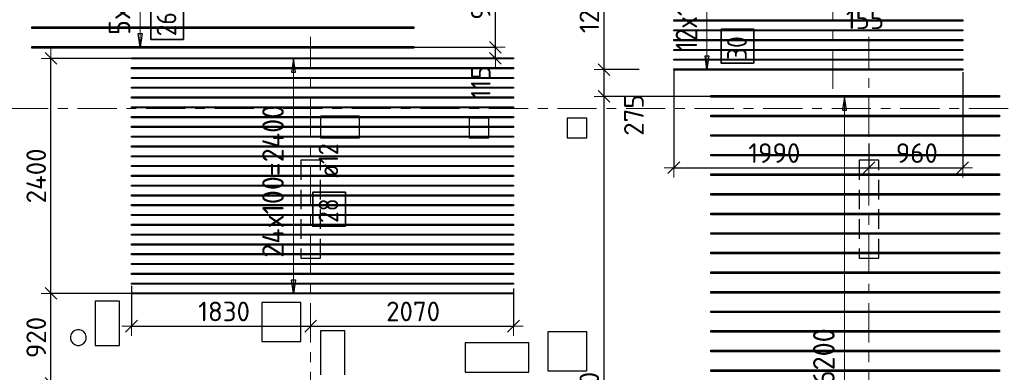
# Model space of a CAD drawing. Header units: metres. Extents: x -38 to 97, y -15 to 21.
# Tile 15 of 82: x 10.78 to 20.83, y 4.71 to 8.31. Entities that reach past the tile are written whole.
import ezdxf

# ---------------------------------------------------------------- set-up
doc = ezdxf.new("R2010")
doc.units = ezdxf.units.M
doc.header["$PDMODE"] = 65
for name, pattern in [('______11', [0.5, 0.4, -0.05, 0, -0.05]), ('______2', [0.27, 0.2, -0.07]), ('______5', [1.1, 0.8, -0.1, 0.1, -0.1])]:
    doc.linetypes.add(name, pattern=pattern)
for name, color, linetype, lineweight in [('XR$2$Осевая линия (1)', 7, '______5', 13), ('XR$3$Перекрытие (1)', 7, 'Continuous', 35), ('XR$3$Размерная линия (1)', 7, 'Continuous', 13)]:
    doc.layers.add(name, color=color, linetype=linetype, lineweight=lineweight)
doc.layers.add('XR$3$Арм.стержн.Доп. Арм верхн.зоны Х', color=7, linetype='Continuous', lineweight=35, true_color=0x8c8cff)
doc.layers.add('XR$5$Стена_ бетон несущ.', color=7, linetype='Continuous', lineweight=70, true_color=0xb4b496)
doc.styles.add('ISOCPEUR', font='txt')
doc.dimstyles.new('DIMSTYLE_3', dxfattribs={"dimtxt": 0.2, "dimasz": 0.2, "dimexe": 0, "dimexo": 0, "dimgap": 0.1, "dimtad": 2, "dimdec": 0, "dimlfac": 1000, "dimrnd": 5, "dimzin": 12, "dimdsep": 46, "dimtxsty": 'ISOCPEUR', "dimblk1": 'ALL_ML_STRICH', "dimblk2": 'ALL_ML_STRICH', "dimsah": 1, "dimcen": 0, "dimclrd": 7, "dimclre": 256, "dimclrt": 7, "dimadec": 0, "dimazin": 0, "dimtfac": 1, "dimtdec": 0, "dimtix": 1, "dimtmove": 2, "dimatfit": 3, "dimfxl": 0, "dimtzin": 0, "dimlwd": 0, "dimlwe": -3, "dimarcsym": 0})
doc.dimstyles.new('DIMSTYLE_6', dxfattribs={"dimtxt": 0.2, "dimasz": 0.2, "dimexe": 0, "dimexo": 0, "dimgap": 0.1, "dimtad": 2, "dimdec": 0, "dimlfac": 1000, "dimrnd": 5, "dimzin": 12, "dimdsep": 46, "dimtxsty": 'ISOCPEUR', "dimblk1": 'ALL_ML_STRICH', "dimblk2": 'ALL_ML_STRICH', "dimsah": 1, "dimcen": 0, "dimclrd": 7, "dimclre": 256, "dimclrt": 7, "dimadec": 0, "dimazin": 0, "dimtfac": 1, "dimtdec": 0, "dimtix": 1, "dimtmove": 2, "dimatfit": 3, "dimfxl": 0, "dimtvp": 1.2, "dimtzin": 0, "dimlwd": 0, "dimlwe": -3, "dimarcsym": 0})
doc.dimstyles.new('DIMSTYLE_7', dxfattribs={"dimtxt": 0.2, "dimasz": 0.2, "dimexe": 0, "dimexo": 0, "dimgap": 0.1, "dimtad": 0, "dimdec": 0, "dimlfac": 1000, "dimrnd": 5, "dimzin": 12, "dimdsep": 46, "dimtxsty": 'ISOCPEUR', "dimblk1": 'ALL_ML_STRICH', "dimblk2": 'ALL_ML_STRICH', "dimsah": 1, "dimcen": 0, "dimclrd": 7, "dimclre": 256, "dimclrt": 7, "dimadec": 0, "dimazin": 0, "dimtfac": 1, "dimtdec": 0, "dimtix": 1, "dimtmove": 2, "dimatfit": 3, "dimfxl": 0, "dimtvp": 1.2, "dimtzin": 0, "dimlwd": 0, "dimlwe": -3, "dimarcsym": 0})

# ---------------------------------------------------------------- blocks, each defined once
blk = doc.blocks.new('ALL_ML_STRICH')
at = {"color": 0, "linetype": 'ByBlock', "lineweight": -2}
for p, q in [((-1, 0), (0.5, 0)), ((-0.3, -0.3), (0.3, 0.3)), ((0, -0.5), (0, 0.5))]:
    blk.add_line(p, q, dxfattribs=at)
blk = doc.blocks.new('*D120')
at = {"layer": 'DEFPOINTS', "color": 7, "linetype": 'Continuous', "lineweight": 13, "transparency": 33554687}
for p in [(12.008, 5.511), (11.098, 4.591), (11.957, 4.591)]:
    blk.add_point(p, dxfattribs=at)
at = {"layer": 'XR$3$Размерная линия (1)', "color": 9, "linetype": 'Continuous', "lineweight": -2, "true_color": 0xc7c7c7, "transparency": 33554687}
for p, q in [((11.988, 5.511), (11.098, 5.511)), ((11.937, 4.591), (11.098, 4.591))]:
    blk.add_line(p, q, dxfattribs=at)
at = {"layer": 'XR$3$Размерная линия (1)', "color": 7, "linetype": 'Continuous', "lineweight": -2, "transparency": 33554687}
blk.add_line((11.098, 4.591), (11.098, 5.511), dxfattribs=at)
at = {"layer": 'XR$3$Размерная линия (1)', "color": 7, "linetype": 'Continuous', "lineweight": 13, "transparency": 33554687, "xscale": 0.2, "yscale": 0.2, "zscale": 0.2}
for p, rotation in [((11.098, 5.511), 90), ((11.098, 4.591), 270)]:
    blk.add_blockref('ALL_ML_STRICH', p, dxfattribs=dict(at, rotation=rotation))
at = {"layer": 'XR$3$Размерная линия (1)', "color": 7, "linetype": 'Continuous', "lineweight": 13, "transparency": 33554687, "insert": (10.948, 5.061), "char_height": 0.2, "width": 0.6, "attachment_point": 5, "rotation": 90, "style": 'ISOCPEUR'}
blk.add_mtext('\\A1;{920}', dxfattribs=at)
blk = doc.blocks.new('*D121')
at = {"layer": 'DEFPOINTS', "color": 7, "linetype": 'Continuous', "lineweight": 13, "transparency": 33554687}
for p in [(12.073, 7.911), (11.098, 5.511), (12.008, 5.511)]:
    blk.add_point(p, dxfattribs=at)
at = {"layer": 'XR$3$Размерная линия (1)', "color": 9, "linetype": 'Continuous', "lineweight": -2, "true_color": 0xc7c7c7, "transparency": 33554687}
for p, q in [((12.053, 7.911), (11.098, 7.911)), ((11.988, 5.511), (11.098, 5.511))]:
    blk.add_line(p, q, dxfattribs=at)
at = {"layer": 'XR$3$Размерная линия (1)', "color": 7, "linetype": 'Continuous', "lineweight": -2, "transparency": 33554687}
blk.add_line((11.098, 5.511), (11.098, 7.911), dxfattribs=at)
at = {"layer": 'XR$3$Размерная линия (1)', "color": 7, "linetype": 'Continuous', "lineweight": 13, "transparency": 33554687, "xscale": 0.2, "yscale": 0.2, "zscale": 0.2}
for p, rotation in [((11.098, 7.911), 90), ((11.098, 5.511), 270)]:
    blk.add_blockref('ALL_ML_STRICH', p, dxfattribs=dict(at, rotation=rotation))
at = {"layer": 'XR$3$Размерная линия (1)', "color": 7, "linetype": 'Continuous', "lineweight": 13, "transparency": 33554687, "insert": (10.948, 6.711), "char_height": 0.2, "width": 0.8, "attachment_point": 5, "rotation": 90, "style": 'ISOCPEUR'}
blk.add_mtext('\\A1;{2400}', dxfattribs=at)
blk = doc.blocks.new('*D122')
at = {"layer": 'DEFPOINTS', "color": 7, "linetype": 'Continuous', "lineweight": 13, "transparency": 33554687}
for p in [(11.921, 5.607), (11.921, 5.177), (13.75, 5.21)]:
    blk.add_point(p, dxfattribs=at)
at = {"layer": 'XR$3$Размерная линия (1)', "color": 9, "linetype": 'Continuous', "lineweight": -2, "true_color": 0xc7c7c7, "transparency": 33554687}
for p, q in [((11.921, 5.587), (11.921, 5.177)), ((13.75, 5.19), (13.75, 5.177))]:
    blk.add_line(p, q, dxfattribs=at)
at = {"layer": 'XR$3$Размерная линия (1)', "color": 7, "linetype": 'Continuous', "lineweight": -2, "transparency": 33554687}
blk.add_line((11.921, 5.177), (13.75, 5.177), dxfattribs=at)
at = {"layer": 'XR$3$Размерная линия (1)', "color": 7, "linetype": 'Continuous', "lineweight": 13, "transparency": 33554687, "xscale": 0.2, "yscale": 0.2, "zscale": 0.2, "rotation": 180}
blk.add_blockref('ALL_ML_STRICH', (11.921, 5.177), dxfattribs=at)
at = {"layer": 'XR$3$Размерная линия (1)', "color": 7, "linetype": 'Continuous', "lineweight": 13, "transparency": 33554687, "xscale": 0.2, "yscale": 0.2, "zscale": 0.2}
blk.add_blockref('ALL_ML_STRICH', (13.75, 5.177), dxfattribs=at)
at = {"layer": 'XR$3$Размерная линия (1)', "color": 7, "linetype": 'Continuous', "lineweight": 13, "transparency": 33554687, "insert": (12.866, 5.327), "char_height": 0.2, "width": 0.8, "attachment_point": 5, "style": 'ISOCPEUR'}
blk.add_mtext('\\A1;{1830}', dxfattribs=at)
blk = doc.blocks.new('*D123')
at = {"layer": 'DEFPOINTS', "color": 7, "linetype": 'Continuous', "lineweight": 13, "transparency": 33554687}
for p in [(15.821, 5.583), (13.75, 5.21), (13.75, 5.177)]:
    blk.add_point(p, dxfattribs=at)
at = {"layer": 'XR$3$Размерная линия (1)', "color": 9, "linetype": 'Continuous', "lineweight": -2, "true_color": 0xc7c7c7, "transparency": 33554687}
for p, q in [((15.821, 5.563), (15.821, 5.177)), ((13.75, 5.19), (13.75, 5.177))]:
    blk.add_line(p, q, dxfattribs=at)
at = {"layer": 'XR$3$Размерная линия (1)', "color": 7, "linetype": 'Continuous', "lineweight": -2, "transparency": 33554687}
blk.add_line((13.75, 5.177), (15.821, 5.177), dxfattribs=at)
at = {"layer": 'XR$3$Размерная линия (1)', "color": 7, "linetype": 'Continuous', "lineweight": 13, "transparency": 33554687, "xscale": 0.2, "yscale": 0.2, "zscale": 0.2, "rotation": 180}
blk.add_blockref('ALL_ML_STRICH', (13.75, 5.177), dxfattribs=at)
at = {"layer": 'XR$3$Размерная линия (1)', "color": 7, "linetype": 'Continuous', "lineweight": 13, "transparency": 33554687, "xscale": 0.2, "yscale": 0.2, "zscale": 0.2}
blk.add_blockref('ALL_ML_STRICH', (15.821, 5.177), dxfattribs=at)
at = {"layer": 'XR$3$Размерная линия (1)', "color": 7, "linetype": 'Continuous', "lineweight": 13, "transparency": 33554687, "insert": (14.796, 5.327), "char_height": 0.2, "width": 0.8, "attachment_point": 5, "style": 'ISOCPEUR'}
blk.add_mtext('\\A1;{2070}', dxfattribs=at)
blk = doc.blocks.new('*D130')
at = {"layer": 'DEFPOINTS', "color": 7, "linetype": 'Continuous', "lineweight": 13, "transparency": 33554687}
for p in [(18.923, 9.189), (18.923, 8.496), (19.08, 8.522)]:
    blk.add_point(p, dxfattribs=at)
at = {"layer": 'XR$3$Размерная линия (1)', "color": 9, "linetype": 'Continuous', "lineweight": -2, "true_color": 0xc7c7c7, "transparency": 33554687}
for p, q in [((18.923, 9.169), (18.923, 8.496)), ((19.08, 8.502), (19.08, 8.496))]:
    blk.add_line(p, q, dxfattribs=at)
at = {"layer": 'XR$3$Размерная линия (1)', "color": 7, "linetype": 'Continuous', "lineweight": -2, "transparency": 33554687}
blk.add_line((18.923, 8.496), (19.08, 8.496), dxfattribs=at)
at = {"layer": 'XR$3$Размерная линия (1)', "color": 7, "linetype": 'Continuous', "lineweight": 13, "transparency": 33554687, "xscale": 0.2, "yscale": 0.2, "zscale": 0.2, "rotation": 180}
blk.add_blockref('ALL_ML_STRICH', (18.923, 8.496), dxfattribs=at)
at = {"layer": 'XR$3$Размерная линия (1)', "color": 7, "linetype": 'Continuous', "lineweight": 13, "transparency": 33554687, "xscale": 0.2, "yscale": 0.2, "zscale": 0.2}
blk.add_blockref('ALL_ML_STRICH', (19.08, 8.496), dxfattribs=at)
at = {"layer": 'XR$3$Размерная линия (1)', "color": 7, "linetype": 'Continuous', "lineweight": 13, "transparency": 33554687, "insert": (19.41, 8.311), "char_height": 0.2, "width": 0.6, "attachment_point": 5, "style": 'ISOCPEUR'}
blk.add_mtext('\\A1;{155}', dxfattribs=at)
blk = doc.blocks.new('*D368')
at = {"layer": 'DEFPOINTS', "color": 7, "linetype": 'Continuous', "lineweight": 13, "transparency": 33554687}
for p in [(14.717, 8.024), (15.583, 7.911), (15.636, 7.911)]:
    blk.add_point(p, dxfattribs=at)
at = {"layer": 'XR$3$Размерная линия (1)', "color": 9, "linetype": 'Continuous', "lineweight": -2, "true_color": 0xc7c7c7, "transparency": 33554687}
for p, q in [((14.737, 8.024), (15.636, 8.024)), ((15.603, 7.911), (15.636, 7.911))]:
    blk.add_line(p, q, dxfattribs=at)
at = {"layer": 'XR$3$Размерная линия (1)', "color": 7, "linetype": 'Continuous', "lineweight": -2, "transparency": 33554687}
blk.add_line((15.636, 7.911), (15.636, 8.024), dxfattribs=at)
at = {"layer": 'XR$3$Размерная линия (1)', "color": 7, "linetype": 'Continuous', "lineweight": 13, "transparency": 33554687, "xscale": 0.2, "yscale": 0.2, "zscale": 0.2}
for p, rotation in [((15.636, 8.024), 90), ((15.636, 7.911), 270)]:
    blk.add_blockref('ALL_ML_STRICH', p, dxfattribs=dict(at, rotation=rotation))
at = {"layer": 'XR$3$Размерная линия (1)', "color": 7, "linetype": 'Continuous', "lineweight": 13, "transparency": 33554687, "insert": (15.487, 7.666), "char_height": 0.2, "width": 0.6, "attachment_point": 5, "rotation": 90, "style": 'ISOCPEUR'}
blk.add_mtext('\\A1;{115}', dxfattribs=at)
blk = doc.blocks.new('*D369')
at = {"layer": 'DEFPOINTS', "color": 7, "linetype": 'Continuous', "lineweight": 13, "transparency": 33554687}
for p in [(15.541, 9), (14.717, 8.024), (15.636, 8.024)]:
    blk.add_point(p, dxfattribs=at)
at = {"layer": 'XR$3$Размерная линия (1)', "color": 9, "linetype": 'Continuous', "lineweight": -2, "true_color": 0xc7c7c7, "transparency": 33554687}
for p, q in [((15.561, 9), (15.636, 9)), ((14.737, 8.024), (15.636, 8.024))]:
    blk.add_line(p, q, dxfattribs=at)
at = {"layer": 'XR$3$Размерная линия (1)', "color": 7, "linetype": 'Continuous', "lineweight": -2, "transparency": 33554687}
blk.add_line((15.636, 8.024), (15.636, 9), dxfattribs=at)
at = {"layer": 'XR$3$Размерная линия (1)', "color": 7, "linetype": 'Continuous', "lineweight": 13, "transparency": 33554687, "xscale": 0.2, "yscale": 0.2, "zscale": 0.2}
for p, rotation in [((15.636, 9), 90), ((15.636, 8.024), 270)]:
    blk.add_blockref('ALL_ML_STRICH', p, dxfattribs=dict(at, rotation=rotation))
at = {"layer": 'XR$3$Размерная линия (1)', "color": 7, "linetype": 'Continuous', "lineweight": 13, "transparency": 33554687, "insert": (15.486, 8.522), "char_height": 0.2, "width": 0.6, "attachment_point": 5, "rotation": 90, "style": 'ISOCPEUR'}
blk.add_mtext('\\A1;{975}', dxfattribs=at)
blk = doc.blocks.new('*D387')
at = {"layer": 'DEFPOINTS', "color": 7, "linetype": 'Continuous', "lineweight": 13, "transparency": 33554687}
for p in [(17.458, 7.803), (19.45, 7.063), (17.458, 6.794)]:
    blk.add_point(p, dxfattribs=at)
at = {"layer": 'XR$3$Размерная линия (1)', "color": 9, "linetype": 'Continuous', "lineweight": -2, "true_color": 0xc7c7c7, "transparency": 33554687}
for p, q in [((17.458, 7.783), (17.458, 6.794)), ((19.45, 7.043), (19.45, 6.794))]:
    blk.add_line(p, q, dxfattribs=at)
at = {"layer": 'XR$3$Размерная линия (1)', "color": 7, "linetype": 'Continuous', "lineweight": -2, "transparency": 33554687}
blk.add_line((17.458, 6.794), (19.45, 6.794), dxfattribs=at)
at = {"layer": 'XR$3$Размерная линия (1)', "color": 7, "linetype": 'Continuous', "lineweight": 13, "transparency": 33554687, "xscale": 0.2, "yscale": 0.2, "zscale": 0.2, "rotation": 180}
blk.add_blockref('ALL_ML_STRICH', (17.458, 6.794), dxfattribs=at)
at = {"layer": 'XR$3$Размерная линия (1)', "color": 7, "linetype": 'Continuous', "lineweight": 13, "transparency": 33554687, "xscale": 0.2, "yscale": 0.2, "zscale": 0.2}
blk.add_blockref('ALL_ML_STRICH', (19.45, 6.794), dxfattribs=at)
at = {"layer": 'XR$3$Размерная линия (1)', "color": 7, "linetype": 'Continuous', "lineweight": 13, "transparency": 33554687, "insert": (18.484, 6.944), "char_height": 0.2, "width": 0.8, "attachment_point": 5, "style": 'ISOCPEUR'}
blk.add_mtext('\\A1;{1990}', dxfattribs=at)
blk = doc.blocks.new('*D388')
at = {"layer": 'DEFPOINTS', "color": 7, "linetype": 'Continuous', "lineweight": 13, "transparency": 33554687}
for p in [(20.408, 7.791), (19.45, 7.063), (19.45, 6.794)]:
    blk.add_point(p, dxfattribs=at)
at = {"layer": 'XR$3$Размерная линия (1)', "color": 9, "linetype": 'Continuous', "lineweight": -2, "true_color": 0xc7c7c7, "transparency": 33554687}
for p, q in [((20.408, 7.771), (20.408, 6.794)), ((19.45, 7.043), (19.45, 6.794))]:
    blk.add_line(p, q, dxfattribs=at)
at = {"layer": 'XR$3$Размерная линия (1)', "color": 7, "linetype": 'Continuous', "lineweight": -2, "transparency": 33554687}
blk.add_line((19.45, 6.794), (20.408, 6.794), dxfattribs=at)
at = {"layer": 'XR$3$Размерная линия (1)', "color": 7, "linetype": 'Continuous', "lineweight": 13, "transparency": 33554687, "xscale": 0.2, "yscale": 0.2, "zscale": 0.2, "rotation": 180}
blk.add_blockref('ALL_ML_STRICH', (19.45, 6.794), dxfattribs=at)
at = {"layer": 'XR$3$Размерная линия (1)', "color": 7, "linetype": 'Continuous', "lineweight": 13, "transparency": 33554687, "xscale": 0.2, "yscale": 0.2, "zscale": 0.2}
blk.add_blockref('ALL_ML_STRICH', (20.408, 6.794), dxfattribs=at)
at = {"layer": 'XR$3$Размерная линия (1)', "color": 7, "linetype": 'Continuous', "lineweight": 13, "transparency": 33554687, "insert": (19.939, 6.944), "char_height": 0.2, "width": 0.6, "attachment_point": 5, "style": 'ISOCPEUR'}
blk.add_mtext('\\A1;{960}', dxfattribs=at)
blk = doc.blocks.new('*D392')
at = {"layer": 'DEFPOINTS', "color": 7, "linetype": 'Continuous', "lineweight": 13, "transparency": 33554687}
for p in [(17.871, 7.523), (16.745, 1.323), (17.92, 1.323)]:
    blk.add_point(p, dxfattribs=at)
at = {"layer": 'XR$3$Размерная линия (1)', "color": 9, "linetype": 'Continuous', "lineweight": -2, "true_color": 0xc7c7c7, "transparency": 33554687}
for p, q in [((17.851, 7.523), (16.745, 7.523)), ((17.9, 1.323), (16.745, 1.323))]:
    blk.add_line(p, q, dxfattribs=at)
at = {"layer": 'XR$3$Размерная линия (1)', "color": 7, "linetype": 'Continuous', "lineweight": -2, "transparency": 33554687}
blk.add_line((16.745, 1.323), (16.745, 7.523), dxfattribs=at)
at = {"layer": 'XR$3$Размерная линия (1)', "color": 7, "linetype": 'Continuous', "lineweight": 13, "transparency": 33554687, "xscale": 0.2, "yscale": 0.2, "zscale": 0.2}
for p, rotation in [((16.745, 7.523), 90), ((16.745, 1.323), 270)]:
    blk.add_blockref('ALL_ML_STRICH', p, dxfattribs=dict(at, rotation=rotation))
at = {"layer": 'XR$3$Размерная линия (1)', "color": 7, "linetype": 'Continuous', "lineweight": 13, "transparency": 33554687, "insert": (16.595, 4.433), "char_height": 0.2, "width": 0.8, "attachment_point": 5, "rotation": 90, "style": 'ISOCPEUR'}
blk.add_mtext('\\A1;{6200}', dxfattribs=at)
blk = doc.blocks.new('*D393')
at = {"layer": 'DEFPOINTS', "color": 7, "linetype": 'Continuous', "lineweight": 13, "transparency": 33554687}
for p in [(17.123, 7.797), (16.745, 7.523), (17.871, 7.523)]:
    blk.add_point(p, dxfattribs=at)
at = {"layer": 'XR$3$Размерная линия (1)', "color": 9, "linetype": 'Continuous', "lineweight": -2, "true_color": 0xc7c7c7, "transparency": 33554687}
for p, q in [((17.103, 7.797), (16.745, 7.797)), ((17.851, 7.523), (16.745, 7.523))]:
    blk.add_line(p, q, dxfattribs=at)
at = {"layer": 'XR$3$Размерная линия (1)', "color": 7, "linetype": 'Continuous', "lineweight": -2, "transparency": 33554687}
blk.add_line((16.745, 7.523), (16.745, 7.797), dxfattribs=at)
at = {"layer": 'XR$3$Размерная линия (1)', "color": 7, "linetype": 'Continuous', "lineweight": 13, "transparency": 33554687, "xscale": 0.2, "yscale": 0.2, "zscale": 0.2}
for p, rotation in [((16.745, 7.797), 90), ((16.745, 7.523), 270)]:
    blk.add_blockref('ALL_ML_STRICH', p, dxfattribs=dict(at, rotation=rotation))
at = {"layer": 'XR$3$Размерная линия (1)', "color": 7, "linetype": 'Continuous', "lineweight": 13, "transparency": 33554687, "insert": (17.05, 7.332), "char_height": 0.2, "width": 0.6, "attachment_point": 5, "rotation": 90, "style": 'ISOCPEUR'}
blk.add_mtext('\\A1;{275}', dxfattribs=at)
blk = doc.blocks.new('*D394')
at = {"layer": 'DEFPOINTS', "color": 7, "linetype": 'Continuous', "lineweight": 13, "transparency": 33554687}
for p in [(16.752, 9), (16.745, 7.797), (17.123, 7.797)]:
    blk.add_point(p, dxfattribs=at)
at = {"layer": 'XR$3$Размерная линия (1)', "color": 9, "linetype": 'Continuous', "lineweight": -2, "true_color": 0xc7c7c7, "transparency": 33554687}
for p, q in [((16.745, 9), (16.745, 9)), ((17.103, 7.797), (16.745, 7.797))]:
    blk.add_line(p, q, dxfattribs=at)
at = {"layer": 'XR$3$Размерная линия (1)', "color": 7, "linetype": 'Continuous', "lineweight": -2, "transparency": 33554687}
blk.add_line((16.745, 7.797), (16.745, 9), dxfattribs=at)
at = {"layer": 'XR$3$Размерная линия (1)', "color": 7, "linetype": 'Continuous', "lineweight": 13, "transparency": 33554687, "xscale": 0.2, "yscale": 0.2, "zscale": 0.2}
for p, rotation in [((16.745, 9), 90), ((16.745, 7.797), 270)]:
    blk.add_blockref('ALL_ML_STRICH', p, dxfattribs=dict(at, rotation=rotation))
at = {"layer": 'XR$3$Размерная линия (1)', "color": 7, "linetype": 'Continuous', "lineweight": 13, "transparency": 33554687, "insert": (16.595, 8.429), "char_height": 0.2, "width": 0.8, "attachment_point": 5, "rotation": 90, "style": 'ISOCPEUR'}
blk.add_mtext('\\A1;{1205}', dxfattribs=at)

msp = doc.modelspace()

# ---------------------------------------------------------------- linework, layer by layer
at = {"layer": 'XR$2$Осевая линия (1)', "color": 253, "linetype": '______11', "lineweight": 13, "true_color": 0xa0a0a0, "transparency": 33554687}
for p, q in [((19.08, 7.6), (19.08, 19.78)), ((13.75, -3.39), (13.75, 8.13)), ((19.45, -3.39), (19.45, 8.13)), ((-2.63, 7.4), (62.6, 7.4))]:
    msp.add_line(p, q, dxfattribs=at)
at = {"layer": 'XR$3$Арм.стержн.Доп. Арм верхн.зоны Х', "color": 7, "linetype": 'Continuous', "lineweight": 13, "transparency": 33554687}
for p, q in [((12.0087, 8.0241), (12.0087, 9.0241)), ((17.7965, 7.7971), (17.7965, 8.9971)), ((12.0087, 8.0241), (12.0087, 8.0241)), ((13.5754, 7.9114), (13.5754, 7.9114)), ((13.5754, 5.5114), (13.5754, 7.9114)), ((17.7965, 7.7971), (17.7965, 7.7971)), ((19.1995, 7.5231), (19.1995, 7.5231)), ((19.1995, 1.3231), (19.1995, 7.5231)), ((13.5754, 5.5114), (13.5754, 5.5114))]:
    msp.add_line(p, q, dxfattribs=at)
at = {"layer": 'XR$3$Арм.стержн.Доп. Арм верхн.зоны Х', "color": 7, "linetype": 'Continuous', "lineweight": 25, "transparency": 33554687}
for p, q in [((12.0087, 8.0241), (11.9887, 8.1641)), ((11.9887, 8.1641), (12.0287, 8.1641)), ((12.0287, 8.1641), (12.0087, 8.0241)), ((13.5754, 7.9114), (13.5554, 7.7714)), ((13.5954, 7.7714), (13.5754, 7.9114)), ((17.7965, 7.7971), (17.7765, 7.9371)), ((17.7765, 7.9371), (17.8165, 7.9371)), ((17.8165, 7.9371), (17.7965, 7.7971)), ((13.5554, 7.7714), (13.5954, 7.7714)), ((19.1995, 7.5231), (19.1795, 7.3831)), ((19.2195, 7.3831), (19.1995, 7.5231)), ((19.1795, 7.3831), (19.2195, 7.3831)), ((13.5754, 5.5114), (13.5554, 5.6514)), ((13.5554, 5.6514), (13.5954, 5.6514)), ((13.5954, 5.6514), (13.5754, 5.5114))]:
    msp.add_line(p, q, dxfattribs=at)
at = {"layer": 'XR$3$Арм.стержн.Доп. Арм верхн.зоны Х', "color": 253, "linetype": 'Continuous', "lineweight": -3, "true_color": 0xa0a0a0, "transparency": 33554687}
for p, q in [((12.0087, 8.0241), (11.9087, 8.0241)), ((12.0087, 8.0241), (12.1087, 8.0241)), ((13.5754, 7.9114), (13.4754, 7.9114)), ((13.5754, 7.9114), (13.6754, 7.9114)), ((17.7965, 7.7971), (17.6965, 7.7971)), ((17.7965, 7.7971), (17.8965, 7.7971)), ((19.1995, 7.5231), (19.0995, 7.5231)), ((19.1995, 7.5231), (19.2995, 7.5231)), ((13.5754, 5.5114), (13.4754, 5.5114)), ((13.5754, 5.5114), (13.6754, 5.5114))]:
    msp.add_line(p, q, dxfattribs=at)
at = {"layer": 'XR$3$Арм.стержн.Доп. Арм верхн.зоны Х', "color": 7, "linetype": 'Continuous', "lineweight": 35, "transparency": 33554687}
for points in [[(12.4516, 8.1039), (12.4516, 8.4505), (12.1183, 8.4505), (12.1183, 8.1039), (12.4516, 8.1039)], [(18.2755, 7.8619), (18.2755, 8.2086), (17.9422, 8.2086), (17.9422, 7.8619), (18.2755, 7.8619)], [(14.105, 6.1974), (14.105, 6.5441), (13.7717, 6.5441), (13.7717, 6.1974), (14.105, 6.1974)]]:
    msp.add_lwpolyline(points, dxfattribs=at)
at = {"layer": 'XR$3$Арм.стержн.Доп. Арм верхн.зоны Х', "color": 34, "linetype": 'Continuous', "lineweight": 25, "transparency": 33554687}
for points in [[(20.4084, 8.2911), (17.4584, 8.2911), (17.4584, 8.3031), (20.4084, 8.3031), (20.4084, 8.2911)], [(20.4084, 8.1911), (17.4584, 8.1911), (17.4584, 8.2031), (20.4084, 8.2031), (20.4084, 8.1911)], [(20.4084, 8.0911), (17.4584, 8.0911), (17.4584, 8.1031), (20.4084, 8.1031), (20.4084, 8.0911)], [(20.4084, 7.9911), (17.4584, 7.9911), (17.4584, 8.0031), (20.4084, 8.0031), (20.4084, 7.9911)], [(15.8214, 7.9054), (11.9214, 7.9054), (11.9214, 7.9174), (15.8214, 7.9174), (15.8214, 7.9054)], [(20.4084, 7.8911), (17.4584, 7.8911), (17.4584, 7.9031), (20.4084, 7.9031), (20.4084, 7.8911)], [(15.8214, 7.8054), (11.9214, 7.8054), (11.9214, 7.8174), (15.8214, 7.8174), (15.8214, 7.8054)], [(20.4084, 7.7911), (17.4584, 7.7911), (17.4584, 7.8031), (20.4084, 7.8031), (20.4084, 7.7911)], [(15.8214, 7.7054), (11.9214, 7.7054), (11.9214, 7.7174), (15.8214, 7.7174), (15.8214, 7.7054)], [(15.8214, 7.6054), (11.9214, 7.6054), (11.9214, 7.6174), (15.8214, 7.6174), (15.8214, 7.6054)], [(15.8214, 7.5054), (11.9214, 7.5054), (11.9214, 7.5174), (15.8214, 7.5174), (15.8214, 7.5054)], [(15.8214, 7.4054), (11.9214, 7.4054), (11.9214, 7.4174), (15.8214, 7.4174), (15.8214, 7.4054)], [(15.8214, 7.3054), (11.9214, 7.3054), (11.9214, 7.3174), (15.8214, 7.3174), (15.8214, 7.3054)], [(15.8214, 7.2054), (11.9214, 7.2054), (11.9214, 7.2174), (15.8214, 7.2174), (15.8214, 7.2054)], [(15.8214, 7.1054), (11.9214, 7.1054), (11.9214, 7.1174), (15.8214, 7.1174), (15.8214, 7.1054)], [(15.8214, 7.0054), (11.9214, 7.0054), (11.9214, 7.0174), (15.8214, 7.0174), (15.8214, 7.0054)], [(15.8214, 6.9054), (11.9214, 6.9054), (11.9214, 6.9174), (15.8214, 6.9174), (15.8214, 6.9054)], [(15.8214, 6.8054), (11.9214, 6.8054), (11.9214, 6.8174), (15.8214, 6.8174), (15.8214, 6.8054)], [(15.8214, 6.7054), (11.9214, 6.7054), (11.9214, 6.7174), (15.8214, 6.7174), (15.8214, 6.7054)], [(15.8214, 6.6054), (11.9214, 6.6054), (11.9214, 6.6174), (15.8214, 6.6174), (15.8214, 6.6054)], [(15.8214, 6.5054), (11.9214, 6.5054), (11.9214, 6.5174), (15.8214, 6.5174), (15.8214, 6.5054)], [(15.8214, 6.4054), (11.9214, 6.4054), (11.9214, 6.4174), (15.8214, 6.4174), (15.8214, 6.4054)], [(15.8214, 6.3054), (11.9214, 6.3054), (11.9214, 6.3174), (15.8214, 6.3174), (15.8214, 6.3054)], [(15.8214, 6.2054), (11.9214, 6.2054), (11.9214, 6.2174), (15.8214, 6.2174), (15.8214, 6.2054)], [(15.8214, 6.1054), (11.9214, 6.1054), (11.9214, 6.1174), (15.8214, 6.1174), (15.8214, 6.1054)], [(15.8214, 6.0054), (11.9214, 6.0054), (11.9214, 6.0174), (15.8214, 6.0174), (15.8214, 6.0054)], [(15.8214, 5.9054), (11.9214, 5.9054), (11.9214, 5.9174), (15.8214, 5.9174), (15.8214, 5.9054)], [(15.8214, 5.8054), (11.9214, 5.8054), (11.9214, 5.8174), (15.8214, 5.8174), (15.8214, 5.8054)], [(15.8214, 5.7054), (11.9214, 5.7054), (11.9214, 5.7174), (15.8214, 5.7174), (15.8214, 5.7054)], [(15.8214, 5.6054), (11.9214, 5.6054), (11.9214, 5.6174), (15.8214, 5.6174), (15.8214, 5.6054)], [(15.8214, 5.5054), (11.9214, 5.5054), (11.9214, 5.5174), (15.8214, 5.5174), (15.8214, 5.5054)]]:
    msp.add_lwpolyline(points, dxfattribs=at)
at = {"layer": 'XR$3$Арм.стержн.Доп. Арм верхн.зоны Х', "color": 7, "linetype": 'Continuous', "lineweight": 25, "transparency": 33554687}
for points in [[(14.8043, 8.2161), (10.9043, 8.2161), (10.9043, 8.2321), (14.8043, 8.2321), (14.8043, 8.2161)], [(14.8043, 8.0161), (10.9043, 8.0161), (10.9043, 8.0321), (14.8043, 8.0321), (14.8043, 8.0161)], [(20.7841, 7.5151), (17.8341, 7.5151), (17.8341, 7.5311), (20.7841, 7.5311), (20.7841, 7.5151)], [(20.7841, 7.3151), (17.8341, 7.3151), (17.8341, 7.3311), (20.7841, 7.3311), (20.7841, 7.3151)], [(20.7841, 7.1151), (17.8341, 7.1151), (17.8341, 7.1311), (20.7841, 7.1311), (20.7841, 7.1151)], [(20.7841, 6.9151), (17.8341, 6.9151), (17.8341, 6.9311), (20.7841, 6.9311), (20.7841, 6.9151)], [(20.7841, 6.7151), (17.8341, 6.7151), (17.8341, 6.7311), (20.7841, 6.7311), (20.7841, 6.7151)], [(20.7841, 6.5151), (17.8341, 6.5151), (17.8341, 6.5311), (20.7841, 6.5311), (20.7841, 6.5151)], [(20.7841, 6.3151), (17.8341, 6.3151), (17.8341, 6.3311), (20.7841, 6.3311), (20.7841, 6.3151)], [(20.7841, 6.1151), (17.8341, 6.1151), (17.8341, 6.1311), (20.7841, 6.1311), (20.7841, 6.1151)], [(20.7841, 5.9151), (17.8341, 5.9151), (17.8341, 5.9311), (20.7841, 5.9311), (20.7841, 5.9151)], [(20.7841, 5.7151), (17.8341, 5.7151), (17.8341, 5.7311), (20.7841, 5.7311), (20.7841, 5.7151)], [(20.7841, 5.5151), (17.8341, 5.5151), (17.8341, 5.5311), (20.7841, 5.5311), (20.7841, 5.5151)], [(20.7841, 5.3151), (17.8341, 5.3151), (17.8341, 5.3311), (20.7841, 5.3311), (20.7841, 5.3151)], [(20.7841, 5.1151), (17.8341, 5.1151), (17.8341, 5.1311), (20.7841, 5.1311), (20.7841, 5.1151)], [(20.7841, 4.9151), (17.8341, 4.9151), (17.8341, 4.9311), (20.7841, 4.9311), (20.7841, 4.9151)], [(20.7841, 4.7151), (17.8341, 4.7151), (17.8341, 4.7311), (20.7841, 4.7311), (20.7841, 4.7151)]]:
    msp.add_lwpolyline(points, dxfattribs=at)
at = {"layer": 'XR$3$Перекрытие (1)', "color": 7, "linetype": 'Continuous', "lineweight": 25, "transparency": 33554687}
for p, q in [((13.849, 7.3202), (13.849, 7.1002)), ((14.249, 7.3202), (13.849, 7.3202)), ((14.249, 7.1002), (14.249, 7.3202)), ((15.37, 7.3002), (15.37, 7.1002)), ((15.57, 7.3002), (15.37, 7.3002)), ((15.57, 7.1002), (15.57, 7.3002)), ((16.37, 7.3002), (16.37, 7.1002)), ((16.57, 7.3002), (16.37, 7.3002)), ((16.57, 7.1002), (16.57, 7.3002)), ((13.849, 7.1002), (14.249, 7.1002)), ((15.37, 7.1002), (15.57, 7.1002)), ((16.37, 7.1002), (16.57, 7.1002)), ((11.5495, 5.4303), (11.5495, 4.9803)), ((11.7995, 5.4303), (11.5495, 5.4303)), ((11.7995, 4.9803), (11.7995, 5.4303)), ((13.2501, 5.42), (13.2501, 5.02)), ((13.6501, 5.42), (13.2501, 5.42)), ((13.6501, 5.02), (13.6501, 5.42)), ((11.3417, 5.1322), (11.3213, 5.1174)), ((11.3657, 5.14), (11.3417, 5.1322)), ((11.391, 5.14), (11.3657, 5.14)), ((11.415, 5.1322), (11.391, 5.14)), ((11.4354, 5.1174), (11.415, 5.1322)), ((13.85, 5.1303), (13.85, 4.6803)), ((14.1, 5.1303), (13.85, 5.1303)), ((14.1, 4.6803), (14.1, 5.1303)), ((11.3065, 5.0969), (11.2987, 5.0729)), ((11.2987, 5.0729), (11.2987, 5.0477)), ((11.2987, 5.0477), (11.3065, 5.0237)), ((11.3213, 5.1174), (11.3065, 5.0969)), ((11.4502, 5.0969), (11.4354, 5.1174)), ((11.458, 5.0729), (11.4502, 5.0969)), ((11.4502, 5.0237), (11.458, 5.0477)), ((11.458, 5.0477), (11.458, 5.0729)), ((16.17, 5.1201), (16.17, 4.7201)), ((16.57, 5.1201), (16.17, 5.1201)), ((16.57, 4.7201), (16.57, 5.1201)), ((11.3065, 5.0237), (11.3213, 5.0033)), ((11.3213, 5.0033), (11.3417, 4.9885)), ((11.3417, 4.9885), (11.3657, 4.9807)), ((11.3657, 4.9807), (11.391, 4.9807)), ((11.391, 4.9807), (11.415, 4.9885)), ((11.415, 4.9885), (11.4354, 5.0033)), ((11.4354, 5.0033), (11.4502, 5.0237)), ((11.5495, 4.9803), (11.7995, 4.9803)), ((13.2501, 5.02), (13.6501, 5.02)), ((15.327, 5.007), (15.327, 4.707)), ((15.977, 5.007), (15.327, 5.007)), ((15.977, 4.707), (15.977, 5.007)), ((15.327, 4.707), (15.977, 4.707)), ((16.17, 4.7201), (16.57, 4.7201))]:
    msp.add_line(p, q, dxfattribs=at)
at = {"layer": 'XR$5$Стена_ бетон несущ.', "color": 253, "linetype": '______2', "lineweight": -3, "true_color": 0xa0a0a0, "transparency": 33554687}
for p, q in [((13.85, 6.87), (13.65, 6.87)), ((13.65, 6.87), (13.65, 5.87)), ((13.85, 5.87), (13.85, 6.87)), ((19.35, 6.87), (19.35, 5.87)), ((19.55, 6.87), (19.35, 6.87)), ((19.55, 5.87), (19.55, 6.87)), ((13.65, 5.87), (13.85, 5.87)), ((19.35, 5.87), (19.55, 5.87))]:
    msp.add_line(p, q, dxfattribs=at)

# ---------------------------------------------------------------- texts
at = {"layer": 'XR$3$Арм.стержн.Доп. Арм верхн.зоны Х', "color": 7, "linetype": 'Continuous', "lineweight": 13, "transparency": 33554687, "char_height": 0.22, "attachment_point": 7, "rotation": 90, "style": 'ISOCPEUR'}
for s, insert, width in [('\\W0.95;5x200', (11.9087, 8.1501), 0.873359), ('\\W0.86;12x100', (17.6965, 7.9901), 0.930455), ('\\W0.95;24x100=2400', (13.4754, 5.8754), 1.797355), ('\\W0.95;31x200=6200', (19.0995, 3.6091), 1.753128)]:
    msp.add_mtext(s, dxfattribs=dict(at, insert=insert, width=width))
at = {"layer": 'XR$3$Арм.стержн.Доп. Арм верхн.зоны Х', "color": 7, "linetype": 'Continuous', "lineweight": 25, "transparency": 33554687, "char_height": 0.2, "attachment_point": 7, "rotation": 90, "style": 'ISOCPEUR'}
for s, insert, width in [('\\W0.87;26', (12.3783, 8.1372), 0.367208), ('\\W0.87;30', (18.2022, 7.8952), 0.367208), ('\\W0.89; ø12 ', (14.0317, 6.5774), 0.749105), ('\\W0.87;28', (14.0317, 6.2307), 0.367208)]:
    msp.add_mtext(s, dxfattribs=dict(at, insert=insert, width=width))

# ---------------------------------------------------------------- dimensions: what is measured, and where the dimension line sits
at = {"layer": 'XR$3$Размерная линия (1)', "color": 7, "linetype": 'Continuous', "lineweight": 13, "transparency": 33554687}
for base, p1, p2, dimstyle, picture, middle in [((19.08, 8.496), (18.9227, 9.1691), (19.08, 8.502), 'DIMSTYLE_7', '*D130', (19.4101, 8.3106)), ((19.45, 6.7943), (17.4584, 7.7831), (19.45, 7.0427), 'DIMSTYLE_3', '*D387', (18.4842, 6.9443)), ((20.4084, 6.7943), (19.45, 7.0427), (20.4084, 7.7711), 'DIMSTYLE_3', '*D388', (19.9392, 6.9443)), ((13.75, 5.1773), (11.9214, 5.5871), (13.75, 5.1898), 'DIMSTYLE_3', '*D122', (12.8657, 5.3273)), ((15.8214, 5.1773), (13.75, 5.1898), (15.8214, 5.5628), 'DIMSTYLE_3', '*D123', (14.7957, 5.3273))]:
    dim = msp.add_linear_dim(base=base, p1=p1, p2=p2, dimstyle=dimstyle, override={"dimpost": '<>', "dimclrd": 7, "dimclre": 9, "dimclrt": 7, "dimlwd": 0, "dimlwe": 65533}, dxfattribs=at)
    dim.commit()
    dim.dimension.update_dxf_attribs({"geometry": picture, "text_midpoint": middle, "dimtype": 160})
for base, p1, p2, dimstyle, picture, middle in [((15.6359, 9), (14.7367, 8.0241), (15.5607, 9), 'DIMSTYLE_3', '*D369', (15.4859, 8.522)), ((16.7454, 9), (17.1027, 7.7971), (16.7454, 9), 'DIMSTYLE_3', '*D394', (16.5954, 8.4286)), ((15.6359, 8.0241), (15.6026, 7.9114), (14.7367, 8.0241), 'DIMSTYLE_6', '*D368', (15.4872, 7.6659)), ((11.098, 7.9114), (11.9881, 5.5114), (12.053, 7.9114), 'DIMSTYLE_3', '*D121', (10.948, 6.7114)), ((16.7454, 7.7971), (17.8514, 7.5231), (17.1027, 7.7971), 'DIMSTYLE_7', '*D393', (17.0502, 7.3321)), ((16.7454, 7.5231), (17.9003, 1.3231), (17.8514, 7.5231), 'DIMSTYLE_3', '*D392', (16.5954, 4.4331)), ((11.09803, 5.51135), (11.93705, 4.59088), (11.98808, 5.51135), 'DIMSTYLE_3', '*D120', (10.94803, 5.06112))]:
    dim = msp.add_linear_dim(base=base, p1=p1, p2=p2, angle=90, dimstyle=dimstyle, override={"dimpost": '<>', "dimclrd": 7, "dimclre": 9, "dimclrt": 7, "dimlwd": 0, "dimlwe": 65533}, dxfattribs=at)
    dim.commit()
    dim.dimension.update_dxf_attribs({"geometry": picture, "text_midpoint": middle, "dimtype": 160})

doc.saveas('drawing.dxf')
